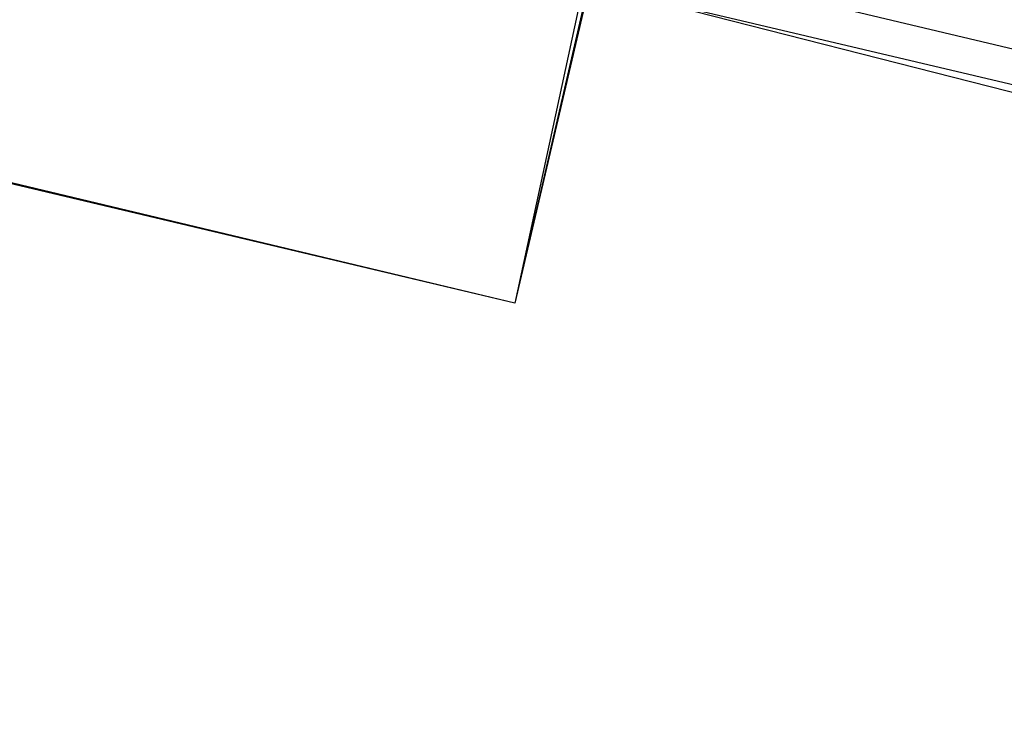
# Model space of a CAD drawing. Header units: feet. Extents: x -79 to 198, y -22 to 181.
# Tile 58 of 256: x 95.5 to 97.02, y 26.12 to 27.2. Entities that reach past the tile are written whole.
import ezdxf

# ---------------------------------------------------------------- set-up
doc = ezdxf.new("R2010")
doc.units = ezdxf.units.FT
doc.layers.add('A-LINEA', color=7, linetype='CONTINUOUS')
doc.layers.add('A-MURO-CONCRETO', color=8, linetype='CONTINUOUS')

msp = doc.modelspace()

# ---------------------------------------------------------------- linework, layer by layer
at = {"layer": 'A-LINEA'}
for p, q in [((96.3733, 27.2578), (105.52, 25.0978)), ((96.72, 27.2311), (104.3867, 25.4178))]:
    msp.add_line(p, q, dxfattribs=at)
for points in [[(126.2667, 36.6311), (119.2267, 38.2978), (119.16, 37.9644), (109.12, 40.3378), (105.48, 24.9378), (96.3733, 27.2578), (96.2667, 26.7644), (92.6933, 27.6178), (92.1333, 25.2311), (89.6, 14.5378), (77.3867, 17.4311), (77.2267, 16.7778), (73.6667, 17.6178), (72.7067, 13.6044), (71.9067, 10.1778)], [(96.5733, 28.0711), (96.2667, 26.7644), (91.88, 27.8044), (92.1867, 29.0978), (96.5733, 28.0711)]]:
    msp.add_lwpolyline(points, dxfattribs=at)
at = {"layer": 'A-MURO-CONCRETO'}
msp.add_lwpolyline([(91.88, 27.8044), (96.5067, 27.8044), (96.2667, 26.7644), (91.88, 27.8044), (91.88, 27.8044)], dxfattribs=at)

doc.saveas('drawing.dxf')
